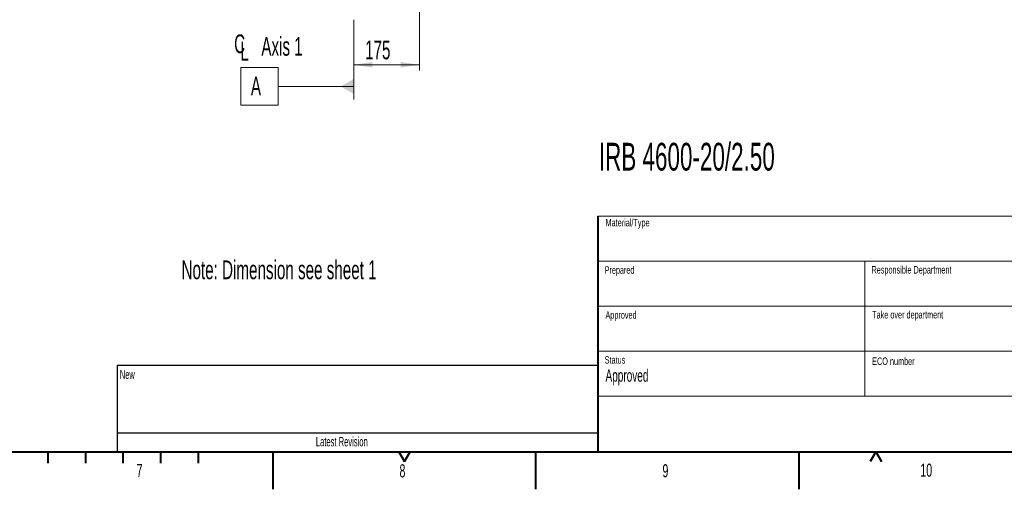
# Model space of a CAD drawing. Header units: millimetres. Extents: x 0 to 8410, y 0 to 5940.
# Tile 137 of 256: x 4230 to 6852, y 0 to 1251. Entities that reach past the tile are written whole.
import ezdxf

# ---------------------------------------------------------------- set-up
doc = ezdxf.new("R2010")
doc.units = ezdxf.units.MM
doc.header["$LTSCALE"] = 10
doc.styles.add('SLDTEXTSTYLE0', font='TXT', dxfattribs={"width": 0.605})
doc.dimstyles.new('SLDDIMSTYLE0', dxfattribs={"dimtxt": 50, "dimasz": 50, "dimexe": 0, "dimexo": 0.0625, "dimgap": 12.5, "dimtad": 1, "dimtoh": 1, "dimdec": 1, "dimrnd": 1e-09, "dimzin": 12, "dimdsep": 46, "dimtxsty": 'SLDTEXTSTYLE0', "dimsah": 1, "dimcen": 0.09, "dimadec": 0, "dimazin": 0, "dimtfac": 1, "dimtofl": 0, "dimtmove": 0, "dimatfit": 3, "dimfxl": 0, "dimfrac": 2, "dimtolj": 1, "dimtzin": 12, "dimarcsym": 0})

# ---------------------------------------------------------------- blocks, each defined once
blk = doc.blocks.new('*D28')
at = {"color": 7, "linetype": 'Continuous', "lineweight": 0}
for p, q in [((5294.6, 1878), (5294.6, 1115.9)), ((5119.6, 1250.9), (5119.6, 1115.9)), ((5294.6, 1130.9), (5119.6, 1130.9))]:
    blk.add_line(p, q, dxfattribs=at)
for points in [[(5119.6, 1130.9), (5169.6, 1123.4), (5169.6, 1138.4)], [(5294.6, 1130.9), (5244.6, 1138.4), (5244.6, 1123.4)]]:
    blk.add_solid(points, dxfattribs=at)
at = {"color": 7, "linetype": 'Continuous', "lineweight": 0, "insert": (5149.9, 1195.4), "char_height": 50, "attachment_point": 1, "style": 'SLDTEXTSTYLE0'}
blk.add_mtext('175', dxfattribs=at)
blk = doc.blocks.new('SW_SYMBOL_MOD_CL')
at = {"color": 0, "linetype": 'Continuous', "lineweight": 0, "char_height": 7758, "attachment_point": 5, "style": 'SLDTEXTSTYLE0'}
for s, insert in [('C', (4000, 6000)), ('L', (6000, 3000))]:
    blk.add_mtext(s, dxfattribs=dict(at, insert=insert))
blk = doc.blocks.new('SW_NOTE_6')
at = {"color": 0, "linetype": 'Continuous', "lineweight": 0, "xscale": 0.006445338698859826, "yscale": 0.006445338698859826, "zscale": 0.006445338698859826}
blk.add_blockref('SW_SYMBOL_MOD_CL', (0, 7.2), dxfattribs=at)
at = {"color": 0, "linetype": 'Continuous', "lineweight": 0, "insert": (83.6, 64.5), "char_height": 50, "attachment_point": 1, "style": 'SLDTEXTSTYLE0'}
blk.add_mtext('Axis 1', dxfattribs=at)
blk = doc.blocks.new('SW_DATUMTAG_1')
at = {"color": 0, "linetype": 'Continuous', "lineweight": 0}
for p, q in [((273.8, 216.2), (273.8, 3.4)), ((-27.1, -11.6), (-27.1, 88.4)), ((-27.1, 88.4), (72.9, 88.4)), ((72.9, 88.4), (72.9, -11.6)), ((273.8, 38.4), (72.9, 38.4)), ((72.9, -11.6), (-27.1, -11.6))]:
    blk.add_line(p, q, dxfattribs=at)
blk.add_solid([(273.8, 18.4), (273.8, 58.4), (238.8, 38.4)], dxfattribs=at)
at = {"color": 0, "linetype": 'Continuous', "lineweight": 0, "insert": (0, 64.5), "char_height": 50, "attachment_point": 1, "style": 'SLDTEXTSTYLE0'}
blk.add_mtext('A', dxfattribs=at)

msp = doc.modelspace()

# ---------------------------------------------------------------- linework, layer by layer
at = {"color": 7, "linetype": 'Continuous', "lineweight": 15}
for p, q in [((5770, 728), (8310, 728)), ((5770, 608), (8310, 608)), ((6481, 608), (6481, 248)), ((5770, 488), (7142, 488)), ((5770, 368), (7142, 368)), ((5770, 248), (8310, 248))]:
    msp.add_line(p, q, dxfattribs=at)
at = {"color": 7, "linetype": 'Continuous', "lineweight": 40}
for p, q in [((5770, 728), (5770, 608)), ((5770, 608), (5770, 100)), ((200, 100), (8310, 100)), ((4305, 100), (4305, 70)), ((4405, 100), (4405, 70)), ((4505, 100), (4505, 70)), ((4605, 100), (4605, 70)), ((4705, 100), (4705, 70)), ((4905, 0), (4905, 100)), ((5240, 100), (5255, 74.019238)), ((5255, 74.019238), (5270, 100)), ((5605, 0), (5605, 100)), ((6305, 100), (6305, 0)), ((6510, 100), (6495, 74.019238)), ((6510, 100), (6525, 74.019238))]:
    msp.add_line(p, q, dxfattribs=at)
at = {"color": 7, "linetype": 'Continuous', "lineweight": 30}
for p, q in [((5770, 330), (4490, 330)), ((4490, 330), (4490, 150)), ((4490, 150), (5770, 150)), ((4490, 150), (4490, 100))]:
    msp.add_line(p, q, dxfattribs=at)

# ---------------------------------------------------------------- block references
at = {"color": 7, "linetype": 'Continuous', "lineweight": 0}
for name, p in [('SW_DATUMTAG_1', (4845.800661, 1034.754535)), ('SW_NOTE_6', (4790.048633, 1140.386398))]:
    msp.add_blockref(name, p, dxfattribs=at)

# ---------------------------------------------------------------- texts
at = {"color": 7, "linetype": 'Continuous', "lineweight": 0, "attachment_point": 1, "style": 'SLDTEXTSTYLE0'}
for s, insert, char_height in [('IRB 4600-20/2.50', (5772.519706, 922.894397), 73.89162562), ('Material/Type', (5790.38301, 720.306481), 20), ('Note: Dimension see sheet 1', (4661.080456, 609.642462), 50), ('Prepared', (5787.858027, 594.106493), 20), ('Responsible Department', (6498.803692, 594.70134), 20), ('Approved', (5790.214373, 474.434388), 20), ('Take over department', (6500.544855, 475.011651), 20), ('Status', (5788.061817, 354.760112), 20), ('ECO number', (6500.544855, 351.204558), 20), ('New', (4496.741416, 317.934728), 23.8125), ('Approved', (5790.29438, 319.66263), 33), ('Latest Revision', (5018.786031, 139.412565), 25), ('7', (4541.331658, 67.761567), 35), ('8', (5241.557997, 66.67586), 35), ('9', (5941.962575, 66.934423), 35), ('10', (6628.718231, 68.441547), 35)]:
    msp.add_mtext(s, dxfattribs=dict(at, insert=insert, char_height=char_height))

# ---------------------------------------------------------------- dimensions: what is measured, and where the dimension line sits
at = {"color": 7, "linetype": 'Continuous', "lineweight": 0}
dim = msp.add_linear_dim(base=(5119.640959, 1130.904646), p1=(5294.640959, 1878.044765), p2=(5119.640959, 1250.904646), dimstyle='SLDDIMSTYLE0', dxfattribs=at)
dim.commit()
dim.dimension.update_dxf_attribs({"geometry": '*D28', "text_midpoint": (5207.140959, 1130.904646), "dimtype": 160})

doc.saveas('drawing.dxf')
